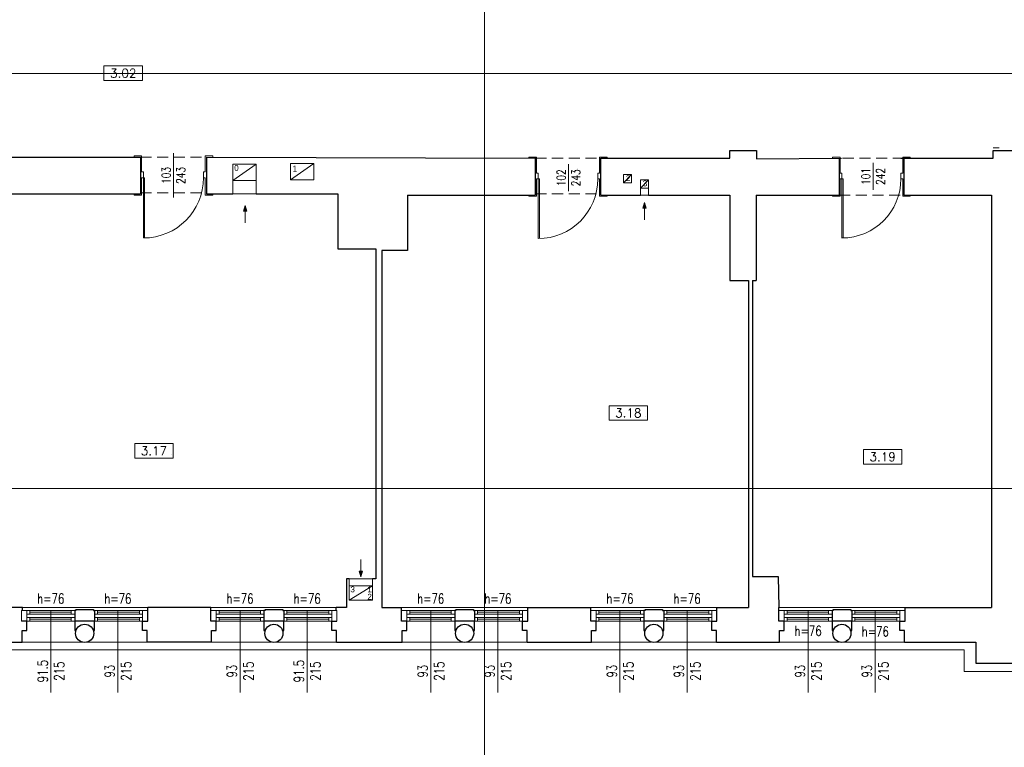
# Model space of a CAD drawing. Header units: millimetres. Extents: x -5254 to 173417, y -28809 to -6400.
# Tile 98 of 256: x 50694 to 52380, y -12789 to -11544. Entities that reach past the tile are written whole.
import ezdxf

# ---------------------------------------------------------------- set-up
doc = ezdxf.new("R2010")
doc.units = ezdxf.units.MM
doc.linetypes.add('HIDDEN', pattern=[9.525, 6.35, -3.175])
for name, color, linetype, lineweight in [('_MW_ppoż', 7, 'Continuous', 0), ('m_cienka', 7, 'Continuous', 5), ('m_stolarka', 7, 'Continuous', 9), ('m_tekst', 7, 'Continuous', 13), ('m_wentylacja', 7, 'Continuous', 5), ('m_widok', 7, 'Continuous', 9), ('m_ściany', 7, 'Continuous', 30)]:
    doc.layers.add(name, color=color, linetype=linetype, lineweight=lineweight)
doc.styles.add('ROMANS', font='Romans.shx', dxfattribs={"height": 0.2})
doc.styles.get("Standard").update_dxf_attribs({"font": 'arial.ttf'})
doc.styles.add('styl1', font='simplex.shx', dxfattribs={"width": 0.75})

# ---------------------------------------------------------------- blocks, each defined once
blk = doc.blocks.new('strz')
at = {"layer": 'm_wentylacja', "ltscale": 2}
h = blk.add_hatch(color=0, dxfattribs=at)
h.paths.add_polyline_path([(0, 9.8), (-2.9, 9.8), (0, 0)])
h.paths.add_polyline_path([(2.9, 9.8), (0, 9.8), (0, 0)])
at = {"layer": 'm_wentylacja', "color": 0, "ltscale": 2}
for p, q in [((0, 0), (0, 29.8)), ((0, 0), (-2.9, 9.8)), ((-2.9, 9.8), (2.9, 9.8)), ((0, 0), (2.9, 9.8))]:
    blk.add_line(p, q, dxfattribs=at)
blk = doc.blocks.new('zw$A8B1')
at = {"layer": '_MW_ppoż', "color": 251}
for points in [[(2901.8, 4225.7), (2901.8, 183.5)], [(183.5, 1839.9), (7578, 1839.9)], [(183.5, 1129.9), (7578, 1129.9)]]:
    blk.add_lwpolyline(points, dxfattribs=at)

msp = doc.modelspace()

# ---------------------------------------------------------------- linework, layer by layer
at = {"layer": 'm_cienka'}
for p, q in [((50838.48, -11622.89), (50838.48, -11647.89)), ((50904.48, -11622.89), (50838.48, -11622.89)), ((50904.48, -11647.89), (50904.48, -11622.89)), ((50838.48, -11647.89), (50904.48, -11647.89)), ((51703.2, -12204.28), (51703.2, -12229.28)), ((51769.2, -12204.28), (51703.2, -12204.28)), ((51769.2, -12229.28), (51769.2, -12204.28)), ((51703.2, -12229.28), (51769.2, -12229.28)), ((50891.05, -12268.84), (50891.05, -12293.84)), ((50957.05, -12268.84), (50891.05, -12268.84)), ((50957.05, -12293.84), (50957.05, -12268.84)), ((52138.64, -12279.3), (52138.64, -12304.3)), ((52204.64, -12279.3), (52138.64, -12279.3)), ((52204.64, -12304.3), (52204.64, -12279.3)), ((50891.05, -12293.84), (50957.05, -12293.84)), ((52138.64, -12304.3), (52204.64, -12304.3))]:
    msp.add_line(p, q, dxfattribs=at)
at = {"layer": 'm_cienka', "linetype": 'HIDDEN', "ltscale": 3}
for p, q in [((50900.91, -11778.78), (51013.91, -11778.78)), ((51576.91, -11780.78), (51688.91, -11780.78)), ((52207.91, -11780.78), (52096.91, -11780.81)), ((50900.91, -11839.78), (51013.91, -11839.78)), ((51576.91, -11841.78), (51688.91, -11841.78)), ((52096.91, -11843.78), (52207.91, -11843.78))]:
    msp.add_line(p, q, dxfattribs=at)
at = {"layer": 'm_cienka', "ltscale": 2}
for p, q in [((50957.41, -11772.13), (50957.41, -11848.26)), ((51633.83, -11791.2), (51633.83, -11837.33)), ((52155.39, -11788.96), (52155.39, -11835.09))]:
    msp.add_line(p, q, dxfattribs=at)
at = {"layer": 'm_cienka', "ltscale": 3}
for p, q in [((50747.41, -12554.79), (50747.41, -12694.79)), ((50862.38, -12554.79), (50862.38, -12694.79)), ((51071.41, -12554.79), (51071.41, -12694.79)), ((51186.38, -12554.79), (51186.38, -12694.79)), ((51397.91, -12554.78), (51397.91, -12694.78)), ((51512.88, -12554.78), (51512.88, -12694.78)), ((51721.91, -12554.78), (51721.91, -12694.78)), ((51836.88, -12554.78), (51836.88, -12694.78)), ((52043.91, -12554.78), (52043.91, -12694.78)), ((52158.88, -12554.78), (52158.88, -12694.78))]:
    msp.add_line(p, q, dxfattribs=at)
at = {"layer": 'm_cienka', "ltscale": 2}
msp.add_lwpolyline([(50513.76, -10166.18), (49489.91, -10166.18), (49489.91, -11363.18), (49378.91, -11363.18), (49378.91, -11874.18), (49490.01, -11874.18), (49489.91, -13073.08), (49504.91, -13073.08), (50624.91, -13073.18), (50624.91, -12622.18), (52310.91, -12622.18), (52310.91, -12659.08), (52807.91, -12659.08)], dxfattribs=at)
at = {"layer": 'm_stolarka', "ltscale": 2}
for p, q in [((52370.91, -11762.78), (52360.91, -11762.78)), ((50902.91, -11776.78), (50889.91, -11776.78)), ((50889.91, -11776.78), (50889.91, -11778.78)), ((50902.91, -11776.78), (50902.91, -11778.78)), ((50902.91, -11776.78), (50902.91, -11804.28)), ((51011.91, -11776.78), (51024.91, -11776.78)), ((51011.91, -11776.78), (51011.91, -11778.78)), ((51011.91, -11776.78), (51011.91, -11804.28)), ((51024.91, -11776.78), (51024.91, -11778.84)), ((51578.91, -11778.78), (51565.91, -11778.78)), ((51565.91, -11778.78), (51565.91, -11780.72)), ((51578.91, -11778.78), (51578.91, -11780.78)), ((51578.91, -11778.78), (51578.91, -11806.28)), ((51686.91, -11778.78), (51699.91, -11778.78)), ((51686.91, -11778.78), (51686.91, -11780.78)), ((51686.91, -11778.78), (51686.91, -11806.28)), ((51699.91, -11778.78), (51699.91, -11780.84)), ((52098.91, -11778.78), (52085.91, -11778.78)), ((52085.91, -11778.78), (52085.91, -11780.78)), ((52098.91, -11778.78), (52098.91, -11780.78)), ((52098.91, -11778.78), (52098.91, -11806.28)), ((52205.91, -11778.78), (52218.91, -11778.78)), ((52205.91, -11778.78), (52205.91, -11780.78)), ((52205.91, -11778.78), (52205.91, -11806.28)), ((52218.91, -11778.78), (52218.91, -11780.78)), ((51649.37, -11798.27), (51649.37, -11798.27)), ((50902.91, -11804.28), (50905.91, -11804.28)), ((50905.91, -11814.28), (50902.91, -11814.28)), ((50902.91, -11814.28), (50902.91, -11843.78)), ((50905.91, -11804.28), (50905.91, -11814.28)), ((50905.91, -11814.28), (50905.91, -11917.28)), ((50907.91, -11814.28), (50905.91, -11814.28)), ((50907.91, -11814.28), (50907.91, -11917.28)), ((51011.91, -11804.28), (51008.91, -11804.28)), ((51008.91, -11804.28), (51008.91, -11814.28)), ((51008.91, -11814.28), (51011.91, -11814.28)), ((51008.91, -11814.28), (51008.91, -11814.28)), ((51011.91, -11814.28), (51011.91, -11843.78)), ((51578.91, -11806.28), (51581.91, -11806.28)), ((51581.91, -11816.28), (51578.91, -11816.28)), ((51578.91, -11816.28), (51578.91, -11845.78)), ((51581.91, -11806.28), (51581.91, -11816.28)), ((51581.91, -11816.28), (51581.91, -11918.28)), ((51583.91, -11816.28), (51581.91, -11816.28)), ((51583.91, -11816.28), (51583.91, -11918.28)), ((51686.91, -11806.28), (51683.91, -11806.28)), ((51683.91, -11806.28), (51683.91, -11816.28)), ((51683.91, -11816.28), (51686.91, -11816.28)), ((51683.91, -11816.28), (51683.91, -11816.28)), ((51686.91, -11816.28), (51686.91, -11845.78)), ((52098.91, -11806.28), (52101.91, -11806.28)), ((52101.91, -11816.28), (52098.91, -11816.28)), ((52098.91, -11816.28), (52098.91, -11845.78)), ((52101.91, -11806.28), (52101.91, -11816.28)), ((52103.91, -11816.28), (52101.91, -11816.28)), ((52205.91, -11806.28), (52202.91, -11806.28)), ((52202.91, -11806.28), (52202.91, -11816.28)), ((52202.91, -11816.28), (52205.91, -11816.28)), ((52202.91, -11816.28), (52202.91, -11816.28)), ((52205.91, -11816.28), (52205.91, -11845.78)), ((50889.91, -11843.78), (50889.91, -11841.78)), ((50902.91, -11843.78), (50889.91, -11843.78)), ((51011.91, -11843.78), (51024.91, -11843.78)), ((51024.91, -11843.78), (51024.91, -11841.78)), ((51565.91, -11845.78), (51565.91, -11843.78)), ((51578.91, -11845.78), (51565.91, -11845.78)), ((51686.91, -11845.78), (51699.91, -11845.78)), ((51699.91, -11845.78), (51699.91, -11843.78)), ((52085.91, -11845.78), (52085.91, -11843.78)), ((52098.91, -11845.78), (52085.91, -11845.78)), ((52205.91, -11845.78), (52218.91, -11845.78)), ((52218.91, -11845.78), (52218.91, -11843.78)), ((50905.91, -11891.78), (50905.91, -11891.78))]:
    msp.add_line(p, q, dxfattribs=at)
at = {"layer": 'm_stolarka'}
for p, q in [((52101.91, -11816.28), (52101.91, -11917.28)), ((52103.91, -11816.28), (52103.91, -11917.28)), ((52202.91, -11816.28), (52202.91, -11816.28)), ((52100.91, -11918.28), (52100.91, -11918.28)), ((51766.02, -12223.59), (51766.02, -12223.59)), ((50953.87, -12288.15), (50953.87, -12288.15)), ((52201.46, -12298.61), (52201.46, -12298.61)), ((50788.41, -12554.79), (50706.41, -12554.79)), ((50711.41, -12560.79), (50711.41, -12554.79)), ((50782.49, -12557.79), (50711.41, -12557.79)), ((50782.49, -12560.79), (50782.49, -12554.79)), ((50904.41, -12554.79), (50822.41, -12554.79)), ((50827.41, -12560.79), (50827.41, -12554.79)), ((50899.41, -12557.79), (50827.41, -12557.79)), ((50899.41, -12560.79), (50899.41, -12554.79)), ((51112.41, -12554.79), (51030.41, -12554.79)), ((51035.41, -12560.79), (51035.41, -12554.79)), ((51106.49, -12557.79), (51035.41, -12557.79)), ((51106.49, -12560.79), (51106.49, -12554.79)), ((51228.41, -12554.79), (51146.41, -12554.79)), ((51151.41, -12560.79), (51151.41, -12554.79)), ((51223.41, -12557.79), (51151.41, -12557.79)), ((51223.41, -12560.79), (51223.41, -12554.79)), ((51438.91, -12554.78), (51356.91, -12554.78)), ((51361.91, -12560.78), (51361.91, -12554.78)), ((51432.99, -12557.78), (51361.91, -12557.78)), ((51432.99, -12560.78), (51432.99, -12554.78)), ((51554.91, -12554.78), (51472.91, -12554.78)), ((51477.91, -12560.78), (51477.91, -12554.78)), ((51549.91, -12557.78), (51477.91, -12557.78)), ((51549.91, -12560.78), (51549.91, -12554.78)), ((51762.91, -12554.78), (51680.91, -12554.78)), ((51685.91, -12560.78), (51685.91, -12554.78)), ((51756.99, -12557.78), (51685.91, -12557.78)), ((51756.99, -12560.78), (51756.99, -12554.78)), ((51878.91, -12554.78), (51796.91, -12554.78)), ((51801.91, -12560.78), (51801.91, -12554.78)), ((51873.91, -12557.78), (51801.91, -12557.78)), ((51873.91, -12560.78), (51873.91, -12554.78)), ((52084.91, -12554.78), (52002.91, -12554.78)), ((52007.91, -12560.78), (52007.91, -12554.78)), ((52078.99, -12557.78), (52007.91, -12557.78)), ((52078.99, -12560.78), (52078.99, -12554.78)), ((52200.91, -12554.78), (52118.91, -12554.78)), ((52123.91, -12560.78), (52123.91, -12554.78)), ((52195.91, -12557.78), (52123.91, -12557.78)), ((52195.91, -12560.78), (52195.91, -12554.78)), ((50788.41, -12560.79), (50706.41, -12560.79)), ((50788.41, -12566.79), (50706.41, -12566.79)), ((50788.41, -12572.79), (50706.41, -12572.79)), ((50711.41, -12566.79), (50711.41, -12572.79)), ((50711.41, -12569.79), (50782.49, -12569.79)), ((50782.49, -12566.79), (50782.49, -12572.79)), ((50904.41, -12560.79), (50822.41, -12560.79)), ((50904.41, -12566.79), (50822.41, -12566.79)), ((50904.41, -12572.79), (50822.41, -12572.79)), ((50827.41, -12566.79), (50827.41, -12572.79)), ((50827.41, -12569.79), (50899.41, -12569.79)), ((50899.41, -12566.79), (50899.41, -12572.79)), ((51112.41, -12560.79), (51030.41, -12560.79)), ((51112.41, -12566.79), (51030.41, -12566.79)), ((51112.41, -12572.79), (51030.41, -12572.79)), ((51035.41, -12566.79), (51035.41, -12572.79)), ((51035.41, -12569.79), (51106.49, -12569.79)), ((51106.49, -12566.79), (51106.49, -12572.79)), ((51228.41, -12560.79), (51146.41, -12560.79)), ((51228.41, -12566.79), (51146.41, -12566.79)), ((51228.41, -12572.79), (51146.41, -12572.79)), ((51151.41, -12566.79), (51151.41, -12572.79)), ((51151.41, -12569.79), (51223.41, -12569.79)), ((51223.41, -12566.79), (51223.41, -12572.79)), ((51438.91, -12560.78), (51356.91, -12560.78)), ((51438.91, -12566.78), (51356.91, -12566.78)), ((51438.91, -12572.78), (51356.91, -12572.78)), ((51361.91, -12566.78), (51361.91, -12572.78)), ((51361.91, -12569.78), (51432.99, -12569.78)), ((51432.99, -12566.78), (51432.99, -12572.78)), ((51554.91, -12560.78), (51472.91, -12560.78)), ((51554.91, -12566.78), (51472.91, -12566.78)), ((51554.91, -12572.78), (51472.91, -12572.78)), ((51477.91, -12566.78), (51477.91, -12572.78)), ((51477.91, -12569.78), (51549.91, -12569.78)), ((51549.91, -12566.78), (51549.91, -12572.78)), ((51762.91, -12560.78), (51680.91, -12560.78)), ((51762.91, -12566.78), (51680.91, -12566.78)), ((51762.91, -12572.78), (51680.91, -12572.78)), ((51685.91, -12566.78), (51685.91, -12572.78)), ((51685.91, -12569.78), (51756.99, -12569.78)), ((51756.99, -12566.78), (51756.99, -12572.78)), ((51878.91, -12560.78), (51796.91, -12560.78)), ((51878.91, -12566.78), (51796.91, -12566.78)), ((51878.91, -12572.78), (51796.91, -12572.78)), ((51801.91, -12566.78), (51801.91, -12572.78)), ((51801.91, -12569.78), (51873.91, -12569.78)), ((51873.91, -12566.78), (51873.91, -12572.78)), ((52084.91, -12560.78), (52002.91, -12560.78)), ((52084.91, -12566.78), (52002.91, -12566.78)), ((52084.91, -12572.78), (52002.91, -12572.78)), ((52007.91, -12566.78), (52007.91, -12572.78)), ((52007.91, -12569.78), (52078.99, -12569.78)), ((52078.99, -12566.78), (52078.99, -12572.78)), ((52200.91, -12560.78), (52118.91, -12560.78)), ((52200.91, -12566.78), (52118.91, -12566.78)), ((52200.91, -12572.78), (52118.91, -12572.78)), ((52123.91, -12566.78), (52123.91, -12572.78)), ((52123.91, -12569.78), (52195.91, -12569.78)), ((52195.91, -12566.78), (52195.91, -12572.78))]:
    msp.add_line(p, q, dxfattribs=at)
for points in [[(50697.41, -12554.79), (50706.41, -12554.79), (50706.41, -12572.79), (50697.41, -12572.79)], [(50913.41, -12554.79), (50904.41, -12554.79), (50904.41, -12572.79), (50913.41, -12572.79)], [(51021.41, -12554.79), (51030.41, -12554.79), (51030.41, -12572.79), (51021.41, -12572.79)], [(51237.41, -12554.79), (51228.41, -12554.79), (51228.41, -12572.79), (51237.41, -12572.79)], [(51347.91, -12554.78), (51356.91, -12554.78), (51356.91, -12572.78), (51347.91, -12572.78)], [(51563.91, -12554.78), (51554.91, -12554.78), (51554.91, -12572.78), (51563.91, -12572.78)], [(51671.91, -12554.78), (51680.91, -12554.78), (51680.91, -12572.78), (51671.91, -12572.78)], [(51887.91, -12554.78), (51878.91, -12554.78), (51878.91, -12572.78), (51887.91, -12572.78)], [(51993.91, -12554.78), (52002.91, -12554.78), (52002.91, -12572.78), (51993.91, -12572.78)], [(52209.91, -12554.78), (52200.91, -12554.78), (52200.91, -12572.78), (52209.91, -12572.78)]]:
    msp.add_lwpolyline(points, close=True, dxfattribs=at)
at = {"layer": 'm_stolarka', "ltscale": 2}
msp.add_arc((50905.91, -11814.28), 103, 270, 0, dxfattribs=at)
at = {"layer": 'm_stolarka', "ltscale": 3}
for centre, radius in [((51581.91, -11816.28), 102), ((52101.91, -11816.28), 101)]:
    msp.add_arc(centre, radius, 270, 0, dxfattribs=at)
at = {"layer": 'm_wentylacja', "ltscale": 2}
for p, q in [((51099.26, -11790.86), (51059.26, -11818.86)), ((51197.91, -11789.86), (51157.91, -11817.86)), ((51741.91, -11808.88), (51727.91, -11808.88)), ((51727.91, -11808.88), (51727.91, -11822.88)), ((51727.91, -11822.88), (51741.91, -11808.88)), ((51741.91, -11822.88), (51741.91, -11808.88)), ((51727.91, -11822.88), (51741.91, -11822.88))]:
    msp.add_line(p, q, dxfattribs=at)
at = {"layer": 'm_wentylacja', "ltscale": 3}
for p, q in [((51059.26, -11818.86), (51059.26, -11841.78)), ((51099.26, -11818.86), (51099.26, -11841.78)), ((51059.26, -11841.78), (51099.26, -11841.78))]:
    msp.add_line(p, q, dxfattribs=at)
at = {"layer": 'm_wentylacja'}
for p, q in [((51756.91, -11843.78), (51756.91, -11817.78)), ((51756.91, -11817.78), (51770.91, -11817.78)), ((51756.91, -11831.78), (51770.91, -11817.78)), ((51756.91, -11831.78), (51770.91, -11831.78)), ((51770.91, -11843.78), (51770.91, -11817.78)), ((51756.91, -11843.78), (51770.91, -11843.78)), ((51258.41, -12536.78), (51258.41, -12500.78)), ((51258.41, -12500.78), (51298.41, -12500.78)), ((51298.41, -12536.78), (51298.41, -12500.78)), ((51258.41, -12512.78), (51298.41, -12512.78)), ((51258.41, -12536.78), (51298.41, -12512.78)), ((51298.41, -12536.78), (51258.41, -12536.78))]:
    msp.add_line(p, q, dxfattribs=at)
at = {"layer": 'm_wentylacja', "ltscale": 2}
for points in [[(51059.26, -11790.86), (51059.26, -11818.86), (51099.26, -11818.86), (51099.26, -11790.86)], [(51157.91, -11789.86), (51157.91, -11817.86), (51197.91, -11817.86), (51197.91, -11789.86)]]:
    msp.add_lwpolyline(points, close=True, dxfattribs=at)
at = {"layer": 'm_widok'}
for p, q in [((50698.91, -12549.79), (50913.41, -12549.79)), ((51021.41, -12549.79), (51235.91, -12549.79)), ((51347.91, -12549.78), (51563.91, -12549.78)), ((51671.91, -12549.78), (51887.91, -12549.78)), ((51993.91, -12549.78), (52209.91, -12549.78)), ((50801.51, -12608.79), (50698.41, -12608.79)), ((50912.41, -12608.79), (50809.32, -12608.79)), ((51125.51, -12608.79), (51022.41, -12608.79)), ((51236.41, -12608.79), (51133.32, -12608.79)), ((51452.01, -12608.78), (51348.91, -12608.78)), ((51562.91, -12608.78), (51459.82, -12608.78)), ((51776.01, -12608.78), (51672.91, -12608.78)), ((51886.91, -12608.78), (51783.82, -12608.78)), ((52098.01, -12608.78), (51994.91, -12608.78)), ((52208.91, -12608.78), (52105.82, -12608.78))]:
    msp.add_line(p, q, dxfattribs=at)
at = {"layer": 'm_ściany'}
for p, q in [((50595.91, -11778.78), (50900.91, -11778.78)), ((50900.91, -11778.78), (50900.91, -11841.78)), ((51013.91, -11778.78), (51576.91, -11780.78)), ((51013.91, -11778.78), (51013.91, -11841.78)), ((51576.91, -11780.76), (51576.91, -11843.78)), ((51688.91, -11780.78), (51909.91, -11780.78)), ((51688.91, -11843.78), (51688.91, -11780.78)), ((51909.91, -11780.78), (51909.91, -11767.78)), ((51909.91, -11767.78), (51955.91, -11767.78)), ((51955.91, -11767.78), (51955.91, -11781.78)), ((51955.91, -11781.77), (52100.91, -11780.78)), ((52096.91, -11780.78), (52096.91, -11843.78)), ((52202.91, -11780.78), (52360.91, -11780.78)), ((52207.91, -11780.78), (52207.91, -11843.78)), ((52360.91, -11780.78), (52360.91, -11767.78)), ((52360.91, -11767.78), (52406.91, -11767.78)), ((50595.91, -11841.78), (50900.91, -11841.78)), ((51013.91, -11841.78), (51059.26, -11841.78)), ((51099.26, -11841.78), (51238.91, -11841.78)), ((51238.91, -11841.78), (51238.91, -11935.78)), ((51357.91, -11843.78), (51576.91, -11843.78)), ((51357.91, -11843.78), (51357.91, -11938.78)), ((51688.91, -11843.78), (51756.91, -11843.78)), ((51770.91, -11843.78), (51909.91, -11843.78)), ((51909.91, -11843.78), (51909.91, -11989.78)), ((51954.91, -11843.78), (52096.91, -11843.78)), ((51954.91, -11843.78), (51954.91, -11989.78)), ((52207.91, -11843.78), (52357.91, -11843.78)), ((52357.91, -11843.78), (52357.91, -12549.78)), ((51238.91, -11935.78), (51303.91, -11935.78)), ((51303.91, -11935.78), (51303.91, -12500.78)), ((51357.91, -11938.78), (51313.91, -11938.78)), ((51313.91, -11938.78), (51313.91, -12549.78)), ((51909.91, -11989.78), (51941.91, -11989.78)), ((51941.91, -11989.78), (51941.91, -12549.78)), ((51948.91, -11989.78), (51948.91, -12496.78)), ((51948.91, -11989.78), (51954.91, -11989.78)), ((51258.41, -12500.78), (51253.91, -12500.79)), ((51253.91, -12500.79), (51253.91, -12549.79)), ((51303.91, -12500.78), (51298.41, -12500.78)), ((51948.91, -12496.78), (51992.91, -12496.78)), ((51992.91, -12496.78), (51993.91, -12549.78)), ((50698.91, -12549.78), (50595.91, -12549.78)), ((50698.91, -12554.79), (50698.91, -12549.78)), ((51021.41, -12549.79), (50913.41, -12549.79)), ((50913.41, -12572.79), (50913.41, -12549.79)), ((51021.41, -12572.79), (51021.41, -12549.79)), ((51253.91, -12549.78), (51235.91, -12549.79)), ((51235.91, -12554.79), (51235.91, -12549.79)), ((51313.91, -12549.78), (51347.91, -12549.78)), ((51347.91, -12572.78), (51347.91, -12549.78)), ((51563.91, -12549.78), (51671.91, -12549.78)), ((51563.91, -12572.78), (51563.91, -12549.78)), ((51671.91, -12572.78), (51671.91, -12549.78)), ((51887.91, -12549.78), (51941.91, -12549.78)), ((51887.91, -12572.78), (51887.91, -12549.78)), ((51993.91, -12572.78), (51993.91, -12549.78)), ((52209.91, -12549.78), (52357.91, -12549.78)), ((52209.91, -12572.78), (52209.91, -12549.78)), ((50706.41, -12572.79), (50697.41, -12572.79)), ((50706.41, -12588.79), (50706.41, -12572.79)), ((50788.41, -12572.79), (50788.41, -12588.79)), ((50822.41, -12572.79), (50788.41, -12572.79)), ((50822.41, -12588.79), (50822.41, -12572.79)), ((50904.41, -12588.79), (50904.41, -12572.79)), ((50904.41, -12572.79), (50913.41, -12572.79)), ((51030.41, -12572.79), (51021.41, -12572.79)), ((51030.41, -12588.79), (51030.41, -12572.79)), ((51112.41, -12572.79), (51112.41, -12588.79)), ((51146.41, -12572.79), (51112.41, -12572.79)), ((51146.41, -12588.79), (51146.41, -12572.79)), ((51228.41, -12588.79), (51228.41, -12572.79)), ((51228.41, -12572.79), (51237.41, -12572.79)), ((51356.91, -12572.78), (51347.91, -12572.78)), ((51356.91, -12588.78), (51356.91, -12572.78)), ((51438.91, -12572.78), (51438.91, -12588.78)), ((51472.91, -12572.78), (51438.91, -12572.78)), ((51472.91, -12588.78), (51472.91, -12572.78)), ((51554.91, -12588.78), (51554.91, -12572.78)), ((51554.91, -12572.78), (51563.91, -12572.78)), ((51680.91, -12572.78), (51671.91, -12572.78)), ((51680.91, -12588.78), (51680.91, -12572.78)), ((51762.91, -12572.78), (51762.91, -12588.78)), ((51796.91, -12572.78), (51762.91, -12572.78)), ((51796.91, -12588.78), (51796.91, -12572.78)), ((51878.91, -12588.78), (51878.91, -12572.78)), ((51878.91, -12572.78), (51887.91, -12572.78)), ((52002.91, -12572.78), (51993.91, -12572.78)), ((52002.91, -12588.78), (52002.91, -12572.78)), ((52084.91, -12572.78), (52084.91, -12588.78)), ((52118.91, -12572.78), (52084.91, -12572.78)), ((52118.91, -12588.78), (52118.91, -12572.78)), ((52200.91, -12588.78), (52200.91, -12572.78)), ((52200.91, -12572.78), (52209.91, -12572.78)), ((50698.41, -12608.79), (50698.41, -12588.79)), ((50698.41, -12588.79), (50706.41, -12588.79)), ((50788.41, -12588.79), (50790.74, -12588.79)), ((50820.09, -12588.79), (50822.41, -12588.79)), ((50912.41, -12588.79), (50904.41, -12588.79)), ((50912.41, -12608.79), (50912.41, -12588.79)), ((51022.41, -12608.79), (51022.41, -12588.79)), ((51022.41, -12588.79), (51030.41, -12588.79)), ((51112.41, -12588.79), (51114.74, -12588.79)), ((51144.09, -12588.79), (51146.41, -12588.79)), ((51236.41, -12588.79), (51228.41, -12588.79)), ((51236.41, -12608.79), (51236.41, -12588.79)), ((51348.91, -12608.78), (51348.91, -12588.78)), ((51348.91, -12588.78), (51356.91, -12588.78)), ((51438.91, -12588.78), (51441.24, -12588.78)), ((51470.59, -12588.78), (51472.91, -12588.78)), ((51562.91, -12588.78), (51554.91, -12588.78)), ((51562.91, -12608.78), (51562.91, -12588.78)), ((51672.91, -12608.78), (51672.91, -12588.78)), ((51672.91, -12588.78), (51680.91, -12588.78)), ((51762.91, -12588.78), (51765.24, -12588.78)), ((51794.59, -12588.78), (51796.91, -12588.78)), ((51886.91, -12588.78), (51878.91, -12588.78)), ((51886.91, -12608.78), (51886.91, -12588.78)), ((51994.91, -12608.78), (51994.91, -12588.78)), ((51994.91, -12588.78), (52002.91, -12588.78)), ((52084.91, -12588.78), (52087.24, -12588.78)), ((52116.59, -12588.78), (52118.91, -12588.78)), ((52208.91, -12588.78), (52200.91, -12588.78)), ((52208.91, -12608.78), (52208.91, -12588.78)), ((50605.91, -12608.78), (50698.41, -12608.78)), ((50695.41, -12608.79), (50695.41, -12608.79)), ((51022.41, -12608.79), (50912.41, -12608.79)), ((50912.41, -12608.79), (50912.41, -12608.79)), ((51022.41, -12608.79), (51022.41, -12608.79)), ((51236.41, -12608.79), (51348.91, -12608.78)), ((51236.41, -12608.79), (51236.41, -12608.79)), ((51345.91, -12608.78), (51345.91, -12608.78)), ((51562.91, -12608.78), (51672.91, -12608.78)), ((51562.91, -12608.78), (51562.91, -12608.78)), ((51672.91, -12608.78), (51672.91, -12608.78)), ((51886.91, -12608.78), (51994.91, -12608.78)), ((51886.91, -12608.78), (51886.91, -12608.78)), ((51991.91, -12608.78), (51991.91, -12608.78)), ((52208.91, -12608.78), (52331.41, -12608.78)), ((52208.91, -12608.78), (52208.91, -12608.78)), ((52331.41, -12608.78), (52331.41, -12644.58)), ((52331.41, -12644.58), (52411.91, -12644.58))]:
    msp.add_line(p, q, dxfattribs=at)
at = {"layer": 'm_ściany', "ltscale": 3}
for p, q in [((50790.41, -12554.79), (50788.41, -12554.79)), ((50788.41, -12554.79), (50788.41, -12572.79)), ((50790.41, -12552.79), (50790.41, -12554.79)), ((50790.41, -12552.79), (50820.41, -12552.79)), ((50820.41, -12552.79), (50820.41, -12554.79)), ((50820.41, -12554.79), (50822.41, -12554.79)), ((50822.41, -12554.79), (50822.41, -12572.79)), ((51114.41, -12554.79), (51112.41, -12554.79)), ((51112.41, -12554.79), (51112.41, -12572.79)), ((51114.41, -12552.79), (51114.41, -12554.79)), ((51114.41, -12552.79), (51144.41, -12552.79)), ((51144.41, -12552.79), (51144.41, -12554.79)), ((51144.41, -12554.79), (51146.41, -12554.79)), ((51146.41, -12554.79), (51146.41, -12572.79)), ((51440.91, -12554.78), (51438.91, -12554.78)), ((51438.91, -12554.78), (51438.91, -12572.78)), ((51440.91, -12552.78), (51440.91, -12554.78)), ((51440.91, -12552.78), (51470.91, -12552.78)), ((51470.91, -12552.78), (51470.91, -12554.78)), ((51470.91, -12554.78), (51472.91, -12554.78)), ((51472.91, -12554.78), (51472.91, -12572.78)), ((51764.91, -12554.78), (51762.91, -12554.78)), ((51762.91, -12554.78), (51762.91, -12572.78)), ((51764.91, -12552.78), (51764.91, -12554.78)), ((51764.91, -12552.78), (51794.91, -12552.78)), ((51794.91, -12552.78), (51794.91, -12554.78)), ((51794.91, -12554.78), (51796.91, -12554.78)), ((51796.91, -12554.78), (51796.91, -12572.78)), ((52086.91, -12554.78), (52084.91, -12554.78)), ((52084.91, -12554.78), (52084.91, -12572.78)), ((52086.91, -12552.78), (52086.91, -12554.78)), ((52086.91, -12552.78), (52116.91, -12552.78)), ((52116.91, -12552.78), (52116.91, -12554.78)), ((52116.91, -12554.78), (52118.91, -12554.78)), ((52118.91, -12554.78), (52118.91, -12572.78))]:
    msp.add_line(p, q, dxfattribs=at)
at = {"layer": 'm_ściany'}
for centre in [(50805.41, -12593.79), (51129.41, -12593.79), (51455.91, -12593.78), (51779.91, -12593.78), (52101.91, -12593.78)]:
    msp.add_circle(centre, 15.5, dxfattribs=at)

# ---------------------------------------------------------------- block references
at = {"layer": '_MW_ppoż', "color": 251}
msp.add_blockref('zw$A8B1', (48588.15, -13476.01), dxfattribs=at)
at = {"layer": 'm_wentylacja', "xscale": -1, "rotation": 180}
for p in [(51080.05, -11861.63), (51763.91, -11856.58)]:
    msp.add_blockref('strz', p, dxfattribs=at)
at = {"layer": 'm_wentylacja'}
msp.add_blockref('strz', (51278.41, -12497.37), dxfattribs=at)

# ---------------------------------------------------------------- texts
at = {"layer": 'm_tekst', "char_height": 15, "attachment_point": 5, "style": 'ROMANS'}
for s, insert in [('3.02', (50871.48, -11635.39)), ('3.18', (51736.2, -12216.78)), ('3.17', (50924.05, -12281.34)), ('3.19', (52171.64, -12291.8))]:
    msp.add_mtext_dynamic_manual_height_columns(s, width=50, gutter_width=1, heights=[-15], dxfattribs=dict(at, insert=insert))
at = {"layer": 'm_tekst', "ltscale": 3, "attachment_point": 5, "rotation": 90, "style": 'styl1'}
for s, width, heights, insert, char_height in [('103\\P243', 53.0566, [-40], (50957.41, -11810.19), 15), ('102\\P243', 53.0566, [-40], (51633.83, -11814.27), 15), ('101\\P242', 53.0566, [-40], (52155.39, -11812.02), 15), ('91.5\\P215', 67.2517, [-45.33], (50747.76, -12658.5), 17), ('93\\P215', 67.2517, [-45.33], (50862.38, -12658.5), 17), ('93\\P215', 67.2517, [-45.33], (51071.76, -12658.5), 17), ('91.5\\P215', 67.2517, [-45.33], (51186.38, -12658.5), 17), ('93\\P215', 67.2517, [-45.33], (51398.26, -12658.49), 17), ('93\\P215', 67.2517, [-45.33], (51512.88, -12658.49), 17), ('93\\P215', 67.2517, [-45.33], (51722.26, -12658.49), 17), ('93\\P215', 67.2517, [-45.33], (51836.88, -12658.49), 17), ('93\\P215', 67.2517, [-45.33], (52044.26, -12658.49), 17), ('93\\P215', 67.2517, [-45.33], (52158.88, -12658.49), 17)]:
    msp.add_mtext_dynamic_manual_height_columns(s, width=width, gutter_width=350, heights=heights, dxfattribs=dict(at, insert=insert, char_height=char_height))
at = {"layer": 'm_tekst', "ltscale": 3, "char_height": 17, "attachment_point": 5, "style": 'styl1'}
for insert in [(50747.29, -12534.39), (50862.25, -12534.39), (51071.29, -12534.39), (51186.25, -12534.39), (51397.79, -12534.38), (51512.75, -12534.38), (51721.79, -12534.38), (51836.75, -12534.38), (52043.93, -12589.49), (52158.99, -12590.56)]:
    msp.add_mtext_dynamic_manual_height_columns('h=76', width=67.2517, gutter_width=350, heights=[-17], dxfattribs=dict(at, insert=insert))
at = {"layer": 'm_wentylacja', "ltscale": 2, "char_height": 10, "width": 70.6168, "attachment_point": 1}
for s, insert in [('0', (51061.36, -11792.41)), ('1', (51161.33, -11793.54)), ('2', (51732, -11809.99)), ('3', (51761, -11818.89)), ('3', (51260.34, -12513.55)), ('1', (51289.44, -12513.55)), ('2', (51289.44, -12526.09))]:
    msp.add_mtext(s, dxfattribs=dict(at, insert=insert))

doc.saveas('drawing.dxf')
